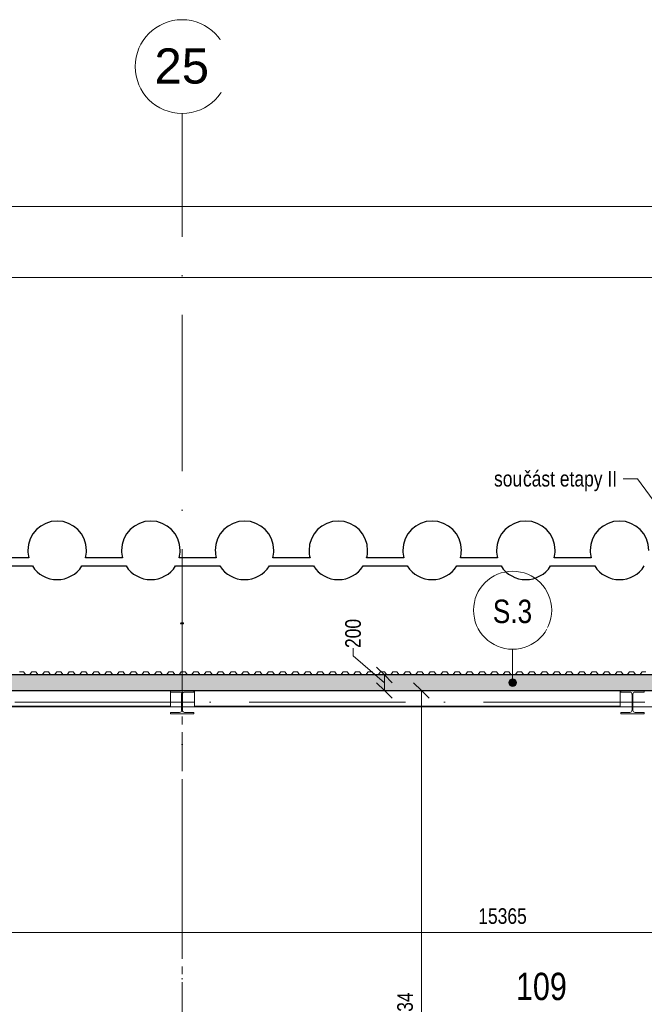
# Model space of a CAD drawing. Header units: millimetres. Extents: x 198345 to 441227, y -23587 to 80066.
# Tile 23 of 79: x 275561 to 283557, y 66317 to 78925. Entities that reach past the tile are written whole.
import ezdxf

# ---------------------------------------------------------------- set-up
doc = ezdxf.new("R2010")
doc.units = ezdxf.units.MM
doc.linetypes.add('IMPORT-HP_01_CER_B', pattern=[800, 500, -100, 100, -100])
doc.linetypes.add('Čerchovaná 20mm', pattern=[3000, 2000, -500, 0, -500])
for name, color, linetype, lineweight in [('CA_IMPORTY18', 8, 'Continuous', 9), ('CA_KOTY', 3, 'Continuous', 9), ('CA_KOTY-100', 3, 'Continuous', 9), ('CA_OSY', 5, 'Continuous', 9), ('CA_PODLAHA25', 7, 'Continuous', 13), ('CA_POHHRA18', 9, 'Continuous', 9), ('CA_POHHRA25', 7, 'Continuous', 13), ('CA_PSVBUB', 3, 'Continuous', 9), ('CA_REZY', 1, 'Continuous', 25), ('CA_SRAFY', 9, 'Continuous', 25), ('CA_TEXT25', 7, 'Continuous', 9), ('CA_TEXT35', 62, 'Continuous', 9), ('CA_ZAKLADY5', 1, 'Continuous', 25), ('CA_ZARIZPRED', 8, 'Continuous', 13)]:
    doc.layers.add(name, color=color, linetype=linetype, lineweight=lineweight)
doc.styles.add('Arial', font='arial.ttf', dxfattribs={"height": 10})
doc.styles.add('Arial_2', font='arial.ttf', dxfattribs={"height": 450})
doc.styles.add('Arial_4', font='arial.ttf', dxfattribs={"width": 0.8, "height": 200})
doc.styles.add('Arial_6', font='arial.ttf', dxfattribs={"width": 0.8, "height": 300})
doc.styles.add('Arial_8', font='arial.ttf', dxfattribs={"width": 0.8, "height": 350})
doc.dimstyles.new('HP_Přímá_-_2_mm_Ariel_1-100', dxfattribs={"dimscale": 304.8, "dimtxt": 204.05188, "dimasz": 0.656168, "dimexe": 0.328084, "dimexo": 0.0625, "dimgap": 0.164042, "dimtad": 1, "dimdec": 0, "dimzin": 0, "dimdsep": 46, "dimtxsty": 'Arial_4', "dimblk1": 'OBLIQUE', "dimblk2": 'OBLIQUE', "dimsah": 1, "dimcen": 0.09, "dimazin": 0, "dimtfac": 1, "dimtdec": 4, "dimtix": 1, "dimtmove": 0, "dimatfit": 3, "dimfxl": 0.984252, "dimfxlon": 1, "dimtvp": 1, "dimtolj": 1, "dimtzin": 0, "dimarcsym": 2})
doc.dimstyles.new('HP_Přímá_-_2_mm_Ariel_1-100_1', dxfattribs={"dimscale": 304.8, "dimtxt": 204.05188, "dimasz": 0.656168, "dimexe": 0.328084, "dimexo": 0.0625, "dimgap": 0.164042, "dimtad": 1, "dimdec": 0, "dimzin": 0, "dimdsep": 46, "dimtxsty": 'Arial_4', "dimblk1": 'OBLIQUE', "dimblk2": 'OBLIQUE', "dimsah": 1, "dimcen": 0.09, "dimazin": 0, "dimtfac": 1, "dimtdec": 4, "dimtix": 1, "dimtmove": 1, "dimatfit": 3, "dimfxl": 0.984252, "dimfxlon": 1, "dimtvp": 1, "dimtolj": 1, "dimtzin": 0, "dimarcsym": 2})

# ---------------------------------------------------------------- blocks, each defined once
blk = doc.blocks.new('ocelová kce final - 11542_003_OK-HALA_TaO-2_ET_AciS_2025-05-29_upr_dwg-2597525-PŮDORYS 1_NP -vestavek V9')
at = {"layer": 'CA_IMPORTY18', "color": 57}
for p, q in [((277651, 71202), (277629, 71202)), ((277629, 71188), (277651, 71188))]:
    blk.add_line(p, q, dxfattribs=at)
at = {"layer": 'CA_IMPORTY18', "color": 57, "linetype": 'IMPORT-HP_01_CER_B'}
for p, q in [((277640, 70535), (277640, 71185)), ((277640, 62101), (277640, 70335)), ((277490, 70185), (277800, 70185)), ((283250, 70185), (283565, 70185))]:
    blk.add_line(p, q, dxfattribs=at)
at = {"layer": 'CA_IMPORTY18', "color": 57}
for centre, start, end in [((277629, 71195), 90, 270), ((277651, 71195), 270, 90)]:
    blk.add_arc(centre, 7.5, start, end, dxfattribs=at)
at = {"layer": 'CA_ZARIZPRED'}
for p, q in [((277790, 70335), (277490, 70335)), ((277490, 70335), (277490, 70316)), ((277490, 70316), (277608, 70316)), ((277634, 70289), (277634, 70081)), ((277646, 70081), (277646, 70289)), ((277672, 70316), (277790, 70316)), ((277790, 70335), (277790, 70316)), ((283555, 70335), (283255, 70335)), ((283255, 70335), (283255, 70316)), ((283255, 70316), (283372, 70316)), ((283400, 70289), (283400, 70081)), ((283410, 70081), (283410, 70289)), ((283438, 70316), (283555, 70316)), ((283555, 70335), (283555, 70316)), ((277608, 70054), (277490, 70054)), ((277490, 70054), (277490, 70035)), ((277490, 70035), (277790, 70035)), ((277790, 70054), (277672, 70054)), ((277790, 70035), (277790, 70054)), ((283372, 70054), (283255, 70054)), ((283255, 70054), (283255, 70035)), ((283255, 70035), (283555, 70035)), ((283555, 70054), (283438, 70054)), ((283555, 70035), (283555, 70054))]:
    blk.add_line(p, q, dxfattribs=at)
for centre, start, end in [((277608, 70289), 0, 90), ((277672, 70289), 90, 180), ((283372, 70289), 0, 90), ((283438, 70289), 90, 180), ((277608, 70081), 270, 0), ((277672, 70081), 180, 270), ((283372, 70081), 270, 0), ((283438, 70081), 180, 270)]:
    blk.add_arc(centre, 27, start, end, dxfattribs=at)
at = {"layer": 'CA_IMPORTY18', "color": 7, "linetype": 'IMPORT-HP_01_CER_B', "insert": (277632, 71201), "char_height": 10, "width": 18.61, "attachment_point": 1, "line_spacing_factor": 0.941778, "style": 'Arial'}
blk.add_mtext('25', dxfattribs=at)
blk = doc.blocks.new('ocelová kce final - ocelová kce final-2597615-PŮDORYS 1_NP -vestavek V9')
blk.add_blockref('ocelová kce final - 11542_003_OK-HALA_TaO-2_ET_AciS_2025-05-29_upr_dwg-2597525-PŮDORYS 1_NP -vestavek V9', (0, 0))
blk = doc.blocks.new('Opakovaný detail - 40-V4-PŮDORYS 1_NP -vestavek V9')
at = {"layer": 'CA_POHHRA18'}
for p, q in [((-38736, 211), (-38685, 211)), ((-38685, 211), (-38656, 250)), ((-38656, 250), (-38630, 250)), ((-38631, 250), (-38605, 250)), ((-38605, 250), (-38576, 211)), ((-38576, 211), (-38525, 211)), ((-38525, 211), (-38496, 250)), ((-38496, 250), (-38471, 250)), ((-38472, 250), (-38446, 250)), ((-38446, 250), (-38417, 211)), ((-38417, 211), (-38366, 211)), ((-38366, 211), (-38337, 250)), ((-38337, 250), (-38312, 250)), ((-38312, 250), (-38287, 250)), ((-38287, 250), (-38258, 211)), ((-38258, 211), (-38207, 211)), ((-38207, 211), (-38178, 250)), ((-38178, 250), (-38152, 250)), ((-38153, 250), (-38127, 250)), ((-38127, 250), (-38098, 211)), ((-38098, 211), (-38047, 211)), ((-38047, 211), (-38018, 250)), ((-38018, 250), (-37993, 250)), ((-37993, 250), (-37968, 250)), ((-37968, 250), (-37939, 211)), ((-37939, 211), (-37888, 211)), ((-37888, 211), (-37859, 250)), ((-37859, 250), (-37833, 250)), ((-37834, 250), (-37808, 250)), ((-37808, 250), (-37779, 211)), ((-37779, 211), (-37728, 211)), ((-37728, 211), (-37699, 250)), ((-37699, 250), (-37674, 250)), ((-37675, 250), (-37649, 250)), ((-37649, 250), (-37620, 211)), ((-37620, 211), (-37569, 211)), ((-37569, 211), (-37540, 250)), ((-37540, 250), (-37515, 250)), ((-37515, 250), (-37490, 250)), ((-37490, 250), (-37461, 211)), ((-37461, 211), (-37410, 211)), ((-37410, 211), (-37381, 250)), ((-37381, 250), (-37355, 250)), ((-37356, 250), (-37330, 250)), ((-37330, 250), (-37301, 211)), ((-37301, 211), (-37250, 211)), ((-37250, 211), (-37221, 250)), ((-37221, 250), (-37196, 250)), ((-37196, 250), (-37171, 250)), ((-37171, 250), (-37142, 211)), ((-37142, 211), (-37091, 211)), ((-37091, 211), (-37062, 250)), ((-37062, 250), (-37036, 250)), ((-37037, 250), (-37011, 250)), ((-37011, 250), (-36982, 211)), ((-36982, 211), (-36931, 211)), ((-36931, 211), (-36902, 250)), ((-36902, 250), (-36877, 250)), ((-36878, 250), (-36852, 250)), ((-36852, 250), (-36823, 211)), ((-36823, 211), (-36772, 211)), ((-36772, 211), (-36743, 250)), ((-36743, 250), (-36718, 250)), ((-36718, 250), (-36693, 250)), ((-36693, 250), (-36664, 211)), ((-36664, 211), (-36613, 211)), ((-36613, 211), (-36584, 250)), ((-36584, 250), (-36558, 250)), ((-36559, 250), (-36533, 250)), ((-36533, 250), (-36504, 211)), ((-36504, 211), (-36453, 211)), ((-36453, 211), (-36424, 250)), ((-36424, 250), (-36399, 250)), ((-36399, 250), (-36374, 250)), ((-36374, 250), (-36345, 211)), ((-36345, 211), (-36294, 211)), ((-36294, 211), (-36265, 250)), ((-36265, 250), (-36239, 250)), ((-36240, 250), (-36214, 250)), ((-36214, 250), (-36185, 211)), ((-36185, 211), (-36134, 211)), ((-36134, 211), (-36105, 250)), ((-36105, 250), (-36080, 250)), ((-36081, 250), (-36055, 250)), ((-36055, 250), (-36026, 211)), ((-36026, 211), (-35975, 211)), ((-35975, 211), (-35946, 250)), ((-35946, 250), (-35921, 250)), ((-35921, 250), (-35896, 250)), ((-35896, 250), (-35867, 211)), ((-35867, 211), (-35816, 211)), ((-35816, 211), (-35787, 250)), ((-35787, 250), (-35761, 250)), ((-35762, 250), (-35736, 250)), ((-35736, 250), (-35707, 211)), ((-35707, 211), (-35656, 211)), ((-35656, 211), (-35627, 250)), ((-35627, 250), (-35602, 250)), ((-35602, 250), (-35577, 250)), ((-35577, 250), (-35548, 211)), ((-35548, 211), (-35497, 211)), ((-35497, 211), (-35468, 250)), ((-35468, 250), (-35442, 250)), ((-35443, 250), (-35418, 250)), ((-35418, 250), (-35389, 211)), ((-35389, 211), (-35338, 211)), ((-35338, 211), (-35309, 250)), ((-35309, 250), (-35283, 250)), ((-35284, 250), (-35258, 250)), ((-35258, 250), (-35229, 211)), ((-35229, 211), (-35178, 211)), ((-35178, 211), (-35149, 250)), ((-35149, 250), (-35124, 250)), ((-35124, 250), (-35099, 250)), ((-35099, 250), (-35070, 211)), ((-35070, 211), (-35019, 211)), ((-35019, 211), (-34990, 250)), ((-34990, 250), (-34964, 250)), ((-34965, 250), (-34939, 250)), ((-34939, 250), (-34910, 211)), ((-34910, 211), (-34859, 211)), ((-34859, 211), (-34830, 250)), ((-34830, 250), (-34805, 250)), ((-34805, 250), (-34780, 250)), ((-34780, 250), (-34751, 211)), ((-34751, 211), (-34700, 211)), ((-34700, 211), (-34671, 250)), ((-34671, 250), (-34645, 250)), ((-34646, 250), (-34621, 250)), ((-34621, 250), (-34592, 211)), ((-34592, 211), (-34541, 211)), ((-34541, 211), (-34512, 250)), ((-34512, 250), (-34486, 250)), ((-34487, 250), (-34461, 250)), ((-34461, 250), (-34432, 211)), ((-34432, 211), (-34381, 211)), ((-34381, 211), (-34352, 250)), ((-34352, 250), (-34327, 250)), ((-34327, 250), (-34302, 250)), ((-34302, 250), (-34273, 211)), ((-34273, 211), (-34222, 211)), ((-34222, 211), (-34193, 250)), ((-34193, 250), (-34167, 250)), ((-34168, 250), (-34142, 250)), ((-34142, 250), (-34113, 211)), ((-34113, 211), (-34062, 211)), ((-34062, 211), (-34033, 250)), ((-34033, 250), (-34008, 250)), ((-34008, 250), (-33983, 250)), ((-33983, 250), (-33954, 211)), ((-33954, 211), (-33903, 211)), ((-33903, 211), (-33874, 250)), ((-33874, 250), (-33848, 250)), ((-33849, 250), (-33824, 250)), ((-33824, 250), (-33795, 211)), ((-33795, 211), (-33744, 211)), ((-33744, 211), (-33715, 250)), ((-33715, 250), (-33689, 250)), ((-33690, 250), (-33664, 250)), ((-33664, 250), (-33635, 211)), ((-33635, 211), (-33584, 211)), ((-33584, 211), (-33555, 250)), ((-33555, 250), (-33530, 250)), ((-33530, 250), (-33505, 250)), ((-33505, 250), (-33476, 211)), ((-33476, 211), (-33425, 211)), ((-33425, 211), (-33396, 250)), ((-33396, 250), (-33370, 250)), ((-33371, 250), (-33345, 250)), ((-33345, 250), (-33316, 211)), ((-33316, 211), (-33265, 211)), ((-33265, 211), (-33236, 250)), ((-33236, 250), (-33211, 250)), ((-33211, 250), (-33186, 250)), ((-33186, 250), (-33157, 211)), ((-33157, 211), (-33106, 211)), ((-33106, 211), (-33077, 250)), ((-33077, 250), (-33051, 250)), ((-33052, 250), (-33027, 250)), ((-33027, 250), (-32998, 211)), ((-32998, 211), (-32947, 211)), ((-32947, 211), (-32918, 250)), ((-32918, 250), (-32892, 250)), ((-32893, 250), (-32867, 250)), ((-32867, 250), (-32838, 211)), ((-32838, 211), (-32787, 211)), ((-32787, 211), (-32758, 250)), ((-32758, 250), (-32733, 250)), ((-32733, 250), (-32708, 250)), ((-32708, 250), (-32679, 211)), ((-32679, 211), (-32628, 211)), ((-32628, 211), (-32599, 250)), ((-32599, 250), (-32573, 250)), ((-32574, 250), (-32548, 250)), ((-32548, 250), (-32519, 211)), ((-32519, 211), (-32468, 211)), ((-32468, 211), (-32439, 250)), ((-32439, 250), (-32414, 250)), ((-32415, 250), (-32389, 250)), ((-32389, 250), (-32360, 211)), ((-32360, 211), (-32309, 211)), ((-32309, 211), (-32280, 250)), ((-32280, 250), (-32255, 250)), ((-32255, 250), (-32230, 250)), ((-32230, 250), (-32201, 211)), ((-32201, 211), (-32150, 211)), ((-32150, 211), (-32121, 250)), ((-32121, 250), (-32095, 250)), ((-32096, 250), (-32070, 250)), ((-32070, 250), (-32041, 211)), ((-32041, 211), (-31990, 211)), ((-31990, 211), (-31961, 250)), ((-31961, 250), (-31936, 250)), ((-31936, 250), (-31911, 250)), ((-31911, 250), (-31882, 211)), ((-31882, 211), (-31831, 211)), ((-31831, 211), (-31802, 250)), ((-31802, 250), (-31776, 250)), ((-31777, 250), (-31751, 250)), ((-31751, 250), (-31722, 211)), ((-31722, 211), (-31671, 211)), ((-31671, 211), (-31642, 250)), ((-31642, 250), (-31617, 250)), ((-31618, 250), (-31592, 250)), ((-31592, 250), (-31563, 211)), ((-31563, 211), (-31512, 211)), ((-31512, 211), (-31483, 250)), ((-31483, 250), (-31458, 250)), ((-31458, 250), (-31433, 250)), ((-31433, 250), (-31404, 211)), ((-31404, 211), (-31353, 211)), ((-31353, 211), (-31324, 250)), ((-31324, 250), (-31298, 250)), ((-31299, 250), (-31273, 250)), ((-31273, 250), (-31244, 211)), ((-31244, 211), (-31193, 211)), ((-31193, 211), (-31164, 250)), ((-31164, 250), (-31139, 250)), ((-31139, 250), (-31114, 250)), ((-31114, 250), (-31085, 211)), ((-31085, 211), (-31034, 211)), ((-31034, 211), (-31005, 250)), ((-31005, 250), (-30979, 250)), ((-30980, 250), (-30954, 250)), ((-30954, 250), (-30925, 211)), ((-30925, 211), (-30874, 211)), ((-30874, 211), (-30845, 250)), ((-30845, 250), (-30820, 250)), ((-30821, 250), (-30795, 250)), ((-30795, 250), (-30766, 211)), ((-30766, 211), (-30715, 211))]:
    blk.add_line(p, q, dxfattribs=at)
blk = doc.blocks.new('Osnova - Bublina osnovy 12mm-4850-PŮDORYS 1_NP -vestavek V9')
at = {"layer": 'CA_TEXT35'}
blk.add_circle((0, 0), 6, dxfattribs=at)
blk = doc.blocks.new('DIMBLOCK1-PŮDORYS 1_NP -vestavek V9')
at = {"layer": 'CA_KOTY-100'}
for p, q in [((204890, 76534), (204790, 76434)), ((204890, 76534), (204990, 76634)), ((204890, 76534), (204890, 76634)), ((204890, 76534), (289620, 76534)), ((204890, 76534), (204890, 76234)), ((289620, 76534), (289520, 76434)), ((289620, 76534), (289720, 76634)), ((289620, 76534), (289620, 76634)), ((289620, 76534), (289620, 76234))]:
    blk.add_line(p, q, dxfattribs=at)
at = {"layer": 'CA_KOTY-100', "color": 0, "insert": (246949, 76844), "char_height": 200, "width": 734.59, "attachment_point": 1, "line_spacing_factor": 0.941778, "style": 'Arial_4'}
blk.add_mtext('84730', dxfattribs=at)
blk = doc.blocks.new('_Oblique')
at = {"color": 0, "linetype": 'ByBlock', "lineweight": -2}
blk.add_line((-0.5, -0.5), (0.5, 0.5), dxfattribs=at)
blk = doc.blocks.new('DIMBLOCK6-PŮDORYS 1_NP -vestavek V9')
at = {"layer": 'CA_KOTY-100'}
for p, q in [((204851, 75623), (204951, 75723)), ((204851, 75623), (204851, 75723)), ((285850, 75623), (285950, 75723)), ((285850, 75623), (285850, 75723)), ((204851, 75623), (204751, 75523)), ((204851, 75623), (285850, 75623)), ((204851, 75623), (204851, 75323)), ((285850, 75623), (285750, 75523)), ((285850, 75623), (285850, 75323))]:
    blk.add_line(p, q, dxfattribs=at)
at = {"layer": 'CA_KOTY-100', "color": 0, "insert": (245044, 75933), "char_height": 200, "width": 734.59, "attachment_point": 1, "line_spacing_factor": 0.941778, "style": 'Arial_4'}
blk.add_mtext('80999', dxfattribs=at)
blk = doc.blocks.new('HP_Popisek stěny - HP_Popisek stěny-1417901-PŮDORYS 1_NP -vestavek V9')
at = {"layer": 'CA_PSVBUB'}
blk.add_circle((0, 0), 5, dxfattribs=at)
blk = doc.blocks.new('DIMBLOCK13-PŮDORYS 1_NP -vestavek V9')
at = {"layer": 'CA_KOTY-100'}
for p, q in [((279831, 70879), (279831, 70779)), ((279831, 70779), (280230, 70435)), ((280230, 70535), (280130, 70635)), ((280230, 70535), (279930, 70535)), ((280230, 70335), (280230, 70535)), ((280230, 70535), (280330, 70435)), ((280230, 70535), (280330, 70535)), ((280230, 70335), (280130, 70435)), ((280230, 70335), (279930, 70335)), ((280230, 70335), (280330, 70235)), ((280230, 70335), (280330, 70335))]:
    blk.add_line(p, q, dxfattribs=at)
at = {"layer": 'CA_KOTY-100', "color": 0, "insert": (279728, 70879), "char_height": 200, "width": 440.75, "attachment_point": 1, "rotation": 90, "line_spacing_factor": 0.941778, "style": 'Arial_4'}
blk.add_mtext('200', dxfattribs=at)
blk = doc.blocks.new('DIMBLOCK25-PŮDORYS 1_NP -vestavek V9')
at = {"layer": 'CA_KOTY-100'}
for p, q in [((274055, 67237), (274055, 67537)), ((289420, 67237), (289420, 67537)), ((274055, 67237), (274155, 67337)), ((289420, 67237), (289520, 67337)), ((274055, 67237), (273955, 67137)), ((274055, 67237), (289420, 67237)), ((274055, 67237), (274055, 67137)), ((289420, 67237), (289320, 67137)), ((289420, 67237), (289420, 67137))]:
    blk.add_line(p, q, dxfattribs=at)
at = {"layer": 'CA_KOTY-100', "color": 0, "insert": (281431, 67547), "char_height": 200, "width": 734.59, "attachment_point": 1, "line_spacing_factor": 0.941778, "style": 'Arial_4'}
blk.add_mtext('15365', dxfattribs=at)
blk = doc.blocks.new('DIMBLOCK77-PŮDORYS 1_NP -vestavek V9')
at = {"layer": 'CA_KOTY-100'}
for p, q in [((280704, 70335), (280604, 70435)), ((280704, 70335), (280404, 70335)), ((280704, 62101), (280704, 70335)), ((280704, 70335), (280804, 70235)), ((280704, 70335), (280804, 70335)), ((280704, 62101), (280604, 62201)), ((280704, 62101), (280404, 62101)), ((280704, 62101), (280804, 62001)), ((280704, 62101), (280804, 62101))]:
    blk.add_line(p, q, dxfattribs=at)
at = {"layer": 'CA_KOTY-100', "color": 0, "insert": (280394, 65973), "char_height": 200, "width": 587.67, "attachment_point": 1, "rotation": 90, "line_spacing_factor": 0.941778, "style": 'Arial_4'}
blk.add_mtext('8234', dxfattribs=at)

msp = doc.modelspace()

# ---------------------------------------------------------------- hatches: boundary and pattern name
at = {"layer": 'CA_PSVBUB'}
h = msp.add_hatch(color=256, dxfattribs=at)
edge = h.paths.add_edge_path()
edge.add_arc((281871.3, 70435), 50, 0, 360)
at = {"layer": 'CA_SRAFY', "lineweight": 9}
h = msp.add_hatch(dxfattribs=at)
h.set_pattern_fill('FP_10', color=256, angle=-113.578, style=0, pattern_type=2)
h.set_pattern_definition([(246.422, (247222.89, 70530.14), (4.6e-05, -97.175588), [16.779, -8.852, 44.162, -8.852, -27.382]), (246.422, (247222.89, 70530.14), (4.6e-05, -97.175588), [-78.645, 16.779, -10.603]), (293.578, (247248.335, 70530.14), (42.410543, 0.000105), [16.779, -8.852, 44.162, -8.852, -27.382]), (293.578, (247248.335, 70530.14), (42.410543, 0.000105), [-78.645, 16.779, -10.603]), (180, (247248.335, 70530.14), (-5e-12, -97.175), [25.446, -16.964]), (180, (247227.13, 70442.68), (-5e-12, -97.175), [25.446, -16.964]), (270, (247255.047, 70514.762), (42.411, -2e-12), [8.112, -89.063]), (270, (247233.84, 70466.174), (42.411, -2e-12), [8.112, -89.063]), (270, (247216.177, 70514.762), (42.411, -2e-12), [8.112, -89.063]), (270, (247194.97, 70466.175), (42.411, -2e-12), [8.112, -89.063])])
h.paths.add_polyline_path([(285662, 70335), (285850, 70335), (285850, 70535), (285140, 70535), (285140, 70447.4), (285146.1, 70445.6), (285151.5, 70442.4), (285157.3, 70435.8), (285160.1, 70429.9), (285161.2, 70422.3), (285161.1, 70418.9), (285159.2, 70412.4), (285157.3, 70408.5), (285153.2, 70403.6), (285148.1, 70400), (285140, 70397.4), (285132, 70397.4), (285129.8, 70397.7), (285123.9, 70400), (285118.8, 70403.7), (285112.8, 70412.4), (285112, 70414.1), (285110.8, 70422.3), (285112, 70429.8), (285114.7, 70435.8), (285116.1, 70438), (285120.6, 70442.5), (285126, 70445.6), (285132, 70447.4), (285132, 70535), (284460, 70535), (284460, 70447.4), (284466, 70445.6), (284471.5, 70442.5), (284477.3, 70435.8), (284480.1, 70429.8), (284481.2, 70422.3), (284481, 70418.9), (284479.2, 70412.4), (284477.3, 70408.5), (284473.3, 70403.7), (284468.1, 70400), (284460, 70397.4), (284452, 70397.4), (284449.8, 70397.7), (284443.9, 70400), (284438.8, 70403.6), (284432.8, 70412.4), (284432, 70414.1), (284430.8, 70422.3), (284432, 70429.9), (284434.7, 70435.8), (284436, 70438), (284440.5, 70442.4), (284445.9, 70445.6), (284452, 70447.4), (284452, 70535), (263440, 70535), (263440, 70335), (285300.8, 70335)])
h.paths.add_polyline_path([(286910, 70335), (289620, 70335), (289620, 70535), (286910, 70535), (286910, 70493.6)])
h.paths.add_polyline_path([(253732, 70335), (254640, 70335), (254640, 70535), (253435, 70535), (253435, 70335), (253694, 70335)])
h.paths.add_polyline_path([(261460.2, 70335), (262040, 70335), (262040, 70535), (259340, 70535), (259340, 70335), (260015.3, 70335)])
h.paths.add_polyline_path([(257940, 70335), (257940, 70535), (256040, 70535), (256040, 70335)])
h.paths.add_polyline_path([(245566.5, 70335), (249090, 70335), (249090, 70535), (244990, 70535), (244990, 70335)])
h.paths.add_polyline_path([(243590, 70335), (243590, 70535), (239490, 70535), (239490, 70335), (242676.7, 70335)])
h.paths.add_polyline_path([(250490, 70335), (252375, 70335), (252375, 70535), (250490, 70535)])
h.paths.add_polyline_path([(235632.9, 70335), (238090, 70335), (238090, 70535), (233990, 70535), (233990, 70335), (235452.3, 70335)])
h.paths.add_polyline_path([(226783, 70335), (232590, 70335), (232590, 70535), (204890, 70535), (204890, 70335), (225338.1, 70335)])

# ---------------------------------------------------------------- linework, layer by layer
at = {"layer": 'CA_OSY', "linetype": 'Čerchovaná 20mm'}
for p, q in [((277640, 55144.1), (277640, 77724.5)), ((200496.2, 70185), (295806.1, 70185))]:
    msp.add_line(p, q, dxfattribs=at)
at = {"layer": 'CA_PODLAHA25'}
msp.add_line((289210, 70125.6), (274055, 70125.6), dxfattribs=at)
at = {"layer": 'CA_POHHRA25'}
for p, q in [((277490, 70335), (277490, 70135.6)), ((277800, 70135.6), (277800, 70335)), ((283250, 70335), (283250, 70135.6)), ((274055, 70135.6), (277490, 70135.6)), ((277800, 70135.6), (283250, 70135.6))]:
    msp.add_line(p, q, dxfattribs=at)
at = {"layer": 'CA_PSVBUB'}
msp.add_line((281871.3, 70435), (281871.3, 70862.6), dxfattribs=at)
msp.add_circle((281871.3, 70435), 50, dxfattribs=at)
at = {"layer": 'CA_REZY'}
for p, q in [((284452, 70535), (263440, 70535)), ((274055, 70335), (285850, 70335))]:
    msp.add_line(p, q, dxfattribs=at)
at = {"layer": 'CA_TEXT25', "color": 250}
for p, q in [((283471.9, 73047.1), (283286.6, 73047.1)), ((284661, 71411.8), (283471.9, 73047.1))]:
    msp.add_line(p, q, dxfattribs=at)
at = {"layer": 'CA_ZAKLADY5'}
for p, q in [((275677.8, 72033.1), (275202.3, 72033.1)), ((276877.8, 72033.1), (276402.3, 72033.1)), ((278077.8, 72033.1), (277602.3, 72033.1)), ((279277.8, 72033.1), (278802.3, 72033.1)), ((280477.8, 72033.1), (280002.3, 72033.1)), ((281677.8, 72033.1), (281202.3, 72033.1)), ((282877.8, 72033.1), (282402.3, 72033.1)), ((275157, 71929.5), (275723.1, 71929.5)), ((276357, 71929.5), (276923.1, 71929.5)), ((277557, 71929.5), (278123.1, 71929.5)), ((278757, 71929.5), (279323.1, 71929.5)), ((279957, 71929.5), (280523.1, 71929.5)), ((281157, 71929.5), (281723.1, 71929.5)), ((282357, 71929.5), (282923.1, 71929.5))]:
    msp.add_line(p, q, dxfattribs=at)
for centre, start, end in [((276040, 72129.9), 0, 180), ((277240, 72129.9), 0, 180), ((278440, 72129.9), 0, 180), ((279640, 72129.9), 0, 180), ((280840, 72129.9), 0, 180), ((282040, 72129.9), 0, 180), ((283240, 72129.9), 0, 180), ((276040, 72129.9), 180, 194.96213), ((276040, 72129.9), 345.03787, 0), ((277240, 72129.9), 180, 194.96213), ((277240, 72129.9), 345.03787, 0), ((278440, 72129.9), 180, 194.96213), ((278440, 72129.9), 345.03787, 0), ((279640, 72129.9), 180, 194.96213), ((279640, 72129.9), 345.03787, 0), ((280840, 72129.9), 180, 194.96213), ((280840, 72129.9), 345.03787, 0), ((282040, 72129.9), 180, 194.96213), ((282040, 72129.9), 345.03787, 0), ((283240, 72129.9), 180, 194.96213), ((276040, 72129.9), 212.29547, 327.70453), ((277240, 72129.9), 212.29547, 327.70453), ((278440, 72129.9), 212.29547, 327.70453), ((279640, 72129.9), 212.29547, 327.70453), ((280840, 72129.9), 212.29547, 327.70453), ((282040, 72129.9), 212.29547, 327.70453), ((283240, 72129.9), 212.29547, 327.70453)]:
    msp.add_arc(centre, 375, start, end, dxfattribs=at)

# ---------------------------------------------------------------- block references
at = {"layer": 'CA_IMPORTY18', "color": 57}
msp.add_blockref('ocelová kce final - ocelová kce final-2597615-PŮDORYS 1_NP -vestavek V9', (0, 0), dxfattribs=at)
at = {"layer": 'CA_POHHRA18', "rotation": 180}
msp.add_blockref('Opakovaný detail - 40-V4-PŮDORYS 1_NP -vestavek V9', (244842.7, 70785.1), dxfattribs=at)
at = {"layer": 'CA_PSVBUB', "xscale": 99.99999999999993, "yscale": 99.99999999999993, "zscale": 99.99999999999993}
msp.add_blockref('HP_Popisek stěny - HP_Popisek stěny-1417901-PŮDORYS 1_NP -vestavek V9', (281871.3, 71362.6), dxfattribs=at)
at = {"layer": 'CA_TEXT35', "xscale": 99.99999999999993, "yscale": 99.99999999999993, "zscale": 99.99999999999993}
msp.add_blockref('Osnova - Bublina osnovy 12mm-4850-PŮDORYS 1_NP -vestavek V9', (277640, 78324.5), dxfattribs=at)

# ---------------------------------------------------------------- texts
at = {"layer": 'CA_TEXT25', "attachment_point": 1}
for s, insert, char_height, width, style in [('část etapy II', (282003.6, 73147.1), 200, 1494.345, 'Arial_4'), ('sou', (281633.2, 73147.1), 200, 448.945, 'Arial_4'), ('109', (281913.3, 66721.4), 350, 808.101, 'Arial_8')]:
    msp.add_mtext(s, dxfattribs=dict(at, insert=insert, char_height=char_height, width=width, style=style))

# ---------------------------------------------------------------- dimensions: what is measured, and where the dimension line sits
at = {"layer": 'CA_KOTY'}
for base, p1, p2, override, picture, middle in [((289620, 76534.2), (204890, 76234.2), (289620, 76234.2), {"dimpost": '<>', "dimfxl": 84729.998951}, 'DIMBLOCK1-PŮDORYS 1_NP -vestavek V9', (247255, 76686.4)), ((285850, 75623), (204851, 75323), (285850, 75323), {"dimpost": '<>', "dimfxl": 80998.998951}, 'DIMBLOCK6-PŮDORYS 1_NP -vestavek V9', (245350.5, 75775.1)), ((289420, 67237.2), (274055, 67537.2), (289420, 67537.2), {"dimpost": '<>', "dimfxl": 15365.001057}, 'DIMBLOCK25-PŮDORYS 1_NP -vestavek V9', (281737.5, 67389.3))]:
    dim = msp.add_linear_dim(base=base, p1=p1, p2=p2, dimstyle='HP_Přímá_-_2_mm_Ariel_1-100', override=override, dxfattribs=at)
    dim.commit()
    dim.dimension.update_dxf_attribs({"geometry": picture, "text_midpoint": middle})
dim = msp.add_linear_dim(base=(280230.1, 70535), p1=(279930.1, 70335), p2=(279930.1, 70535), angle=90, dimstyle='HP_Přímá_-_2_mm_Ariel_1-100_1', override={"dimpost": '<>', "dimfxl": 200}, dxfattribs=at)
dim.commit()
dim.dimension.update_dxf_attribs({"geometry": 'DIMBLOCK13-PŮDORYS 1_NP -vestavek V9', "text_midpoint": (279861.6, 71099.9), "dimtype": 160, "text_rotation": 90})
dim = msp.add_linear_dim(base=(280703.7477, 70335), p1=(280403.7477, 62100.5209), p2=(280403.7477, 70335), angle=90, dimstyle='HP_Přímá_-_2_mm_Ariel_1-100', override={"dimpost": '<>', "dimfxl": 8234.479149}, dxfattribs=at)
dim.commit()
dim.dimension.update_dxf_attribs({"geometry": 'DIMBLOCK77-PŮDORYS 1_NP -vestavek V9', "text_midpoint": (280551.5649, 66217.7604)})

# ---------------------------------------------------------------- next in the draw order: texts
at = {"layer": 'CA_PSVBUB', "insert": (281618, 71498.6), "char_height": 300, "width": 622.109, "attachment_point": 1, "style": 'Arial_6', "bg_fill": 3, "box_fill_scale": 1.25, "bg_fill_color": 256, "bg_fill_true_color": 13158600, "bg_fill_transparency": 0}
msp.add_mtext('S.3', dxfattribs=at)
at = {"layer": 'CA_TEXT35', "insert": (277285.9, 78557.1), "char_height": 450, "width": 849.789, "attachment_point": 1, "style": 'Arial_2', "bg_fill": 3, "box_fill_scale": 1.25, "bg_fill_color": 256, "bg_fill_true_color": 13158600, "bg_fill_transparency": 0}
msp.add_mtext('25', dxfattribs=at)

doc.saveas('drawing.dxf')
